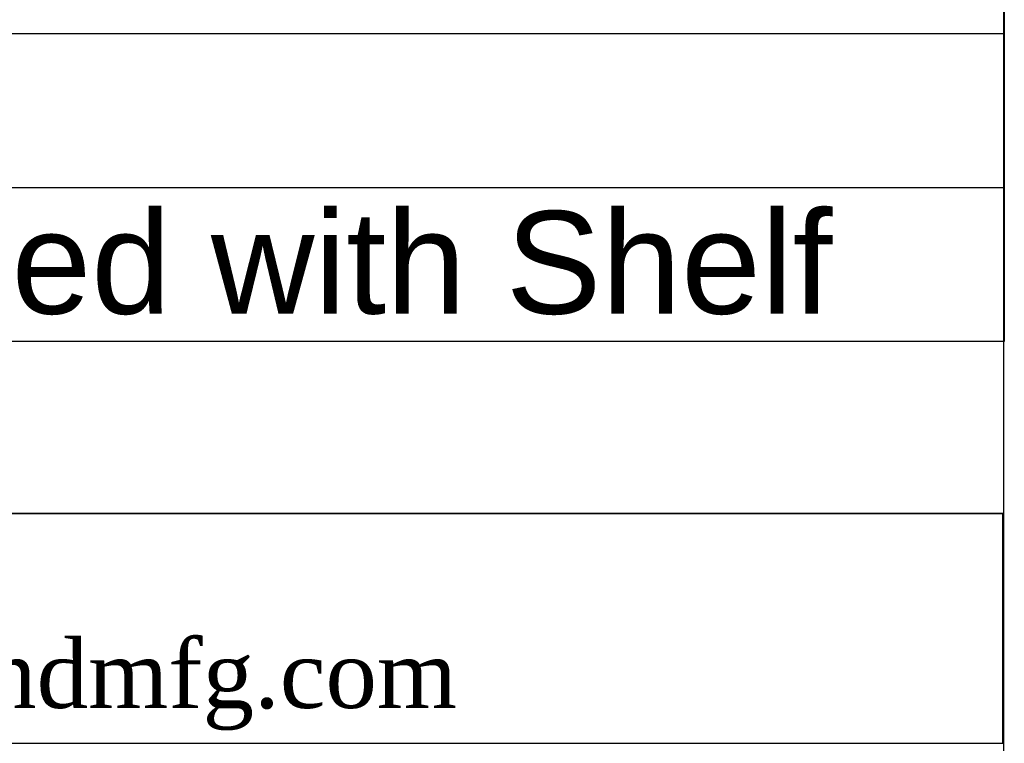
# Model space of a CAD drawing. Header units: inches. Extents: x 0 to 81, y 0 to 59.8.
# Tile 13 of 19: x 74.2 to 80, y 8 to 12.3. Entities that reach past the tile are written whole.
import ezdxf
from ezdxf.enums import TextEntityAlignment as Align

# ---------------------------------------------------------------- set-up
doc = ezdxf.new("R2010")
doc.units = ezdxf.units.IN
doc.header["$MEASUREMENT"] = 0
doc.layers.add('Default', color=7, linetype='Continuous')
doc.styles.add('SEACAD_Arial', font='arial.ttf')

# ---------------------------------------------------------------- blocks, each defined once
blk = doc.blocks.new('SE1')
at = {"color": 7, "linetype": 'Continuous'}
for p, q in [((62.8636, 12.1817), (80.0029, 12.1817)), ((62.8636, 11.2817), (80.0029, 11.2817))]:
    blk.add_line(p, q, dxfattribs=at)
blk.add_lwpolyline([(62.8636, 10.3817), (62.8636, 13.247), (80.0029, 13.247), (80.0029, 10.3817), (62.8636, 10.3817)], dxfattribs=at)
at = {"color": 7, "linetype": 'Continuous', "style": 'SEACAD_Arial'}
blk.add_text('Mounting Hardware not Supplied with Shelf', height=0.6, dxfattribs=at).set_placement((62.9267, 11.1447), align=Align.TOP_LEFT)

msp = doc.modelspace()

# ---------------------------------------------------------------- linework, layer by layer
at = {"layer": 'Default', "color": 7, "linetype": 'Continuous'}
msp.add_line((80, 0), (80, 59.7829), dxfattribs=at)
for points in [[(62.8636, 10.3817), (62.8636, 9.3787), (80.0004, 9.3787), (80.0004, 10.3817), (62.8636, 10.3817)], [(62.8639, 9.3776), (62.8639, 8.0367), (79.9938, 8.0367), (79.9938, 9.3776), (62.8639, 9.3776)]]:
    msp.add_lwpolyline(points, dxfattribs=at)

# ---------------------------------------------------------------- block references
msp.add_blockref('SE1', (0, 0))

# ---------------------------------------------------------------- texts
at = {"layer": 'Default', "insert": (62.8639, 8.7072), "char_height": 0.3985, "width": 17.301133, "attachment_point": 4}
msp.add_mtext('{\\fTimes New Roman|b0||i0||c0|p34;\\C7;\\H0.3985;\\W1.; Pour tous les détails sur nos produits, \\P}{\\fTimes New Roman|b0||i0||c0|p34;\\C7;\\H0.3985;\\W1.; svp veuillez consulter notre site www.hammondmfg.com                      }', dxfattribs=at)

doc.saveas('drawing.dxf')
